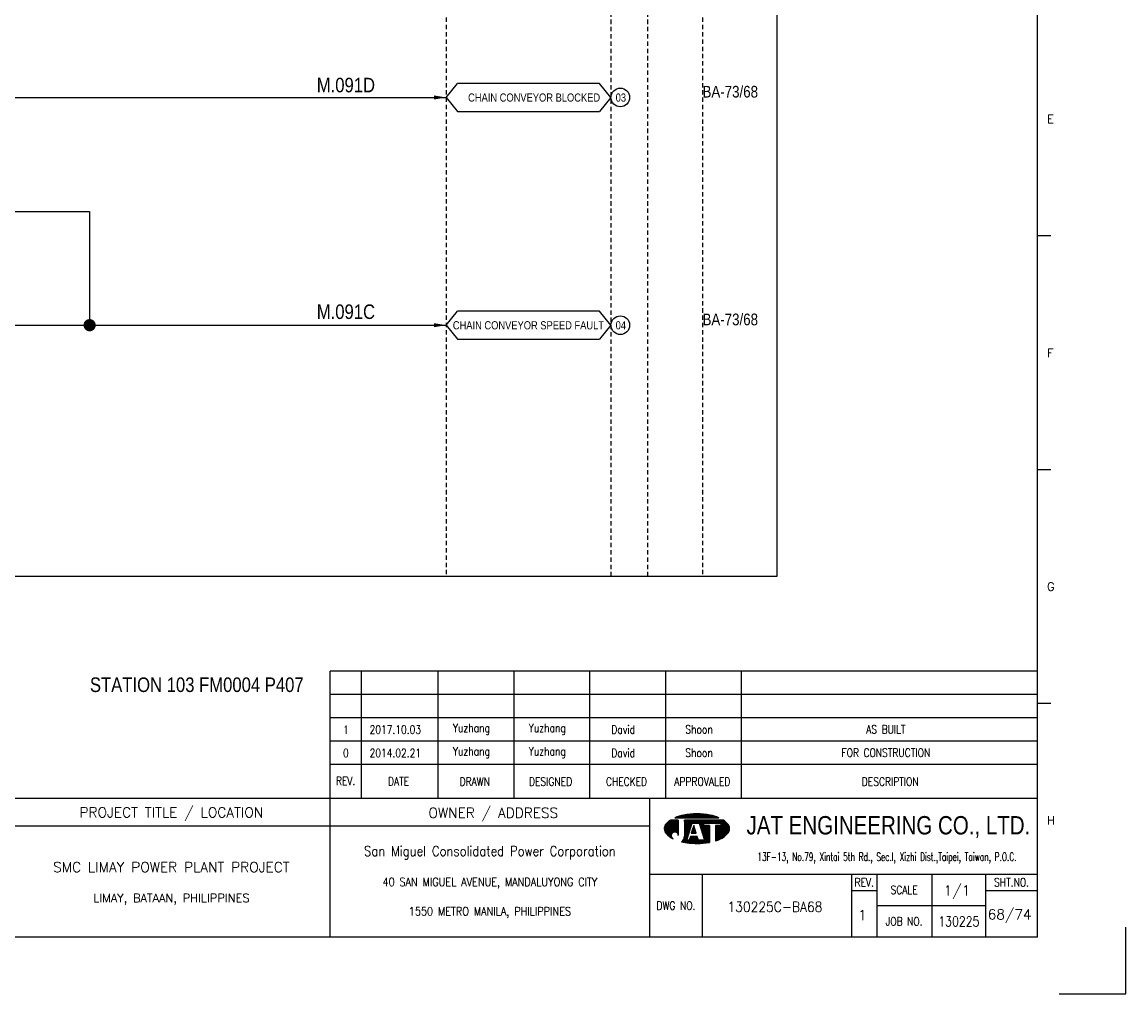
# Model space of a CAD drawing. Extents: x 2381 to 3347, y -179 to 503.
# Tile 3 of 4: x 2967 to 3347, y -179 to 155. Entities that reach past the tile are written whole.
import ezdxf
from ezdxf.enums import TextEntityAlignment as Align

# ---------------------------------------------------------------- set-up
doc = ezdxf.new("R2010")
doc.units = 0
doc.header["$MEASUREMENT"] = 0
doc.linetypes.add('HIDDEN', pattern=[4, 1.5, -1, 1.5])
doc.layers.get('0').update_dxf_attribs({"linetype": 'CONTINUOUS'})
doc.layers.get('Defpoints').update_dxf_attribs({"linetype": 'CONTINUOUS'})
for name, color, linetype in [('B_DIM', 7, 'CONTINUOUS'), ('CON', 4, 'CONTINUOUS'), ('DCS', 7, 'CONTINUOUS'), ('HID', 2, 'HIDDEN'), ('T', 2, 'CONTINUOUS'), ('TEXT', 7, 'CONTINUOUS'), ('圖框CON', 4, 'CONTINUOUS'), ('框線', 6, 'CONTINUOUS')]:
    doc.layers.add(name, color=color, linetype=linetype)
doc.styles.add('AEH', font='simplex', dxfattribs={"width": 0.8, "bigfont": 'ae'})
doc.styles.add('DAYUKP', font='complex', dxfattribs={"bigfont": 'DAYUKP.SHX'})
doc.styles.add('E2', font='simplex.shx', dxfattribs={"height": 2})
doc.styles.add('E3', font='simplex.shx', dxfattribs={"height": 3})
doc.styles.add('ROMANS', font='romans', dxfattribs={"width": 0.8})
doc.styles.add('style3', font='ARIALN.TTF')
doc.styles.add('WMF-Arial0', font='arial.ttf')

# ---------------------------------------------------------------- blocks, each defined once
blk = doc.blocks.new('LEADER')
at = {"layer": 'CON'}
blk.add_solid([(0.85, -0.57), (0.85, -1.57), (3.85, -1.07)], dxfattribs=at)
blk = doc.blocks.new('1880-TITLE_BLK')
at = {"layer": 'TEXT', "color": 2, "linetype": 'Continuous', "style": 'E3'}
for tag, p in [('SCALE', (790.95, 31.17)), ('DWG_NO', (736.41, 26.44)), ('REV', (762.59, 23.97)), ('SHT_NO', (806.74, 23.97))]:
    blk.add_attdef(tag, text='', height=3, dxfattribs=at).set_placement(p, align=Align.MIDDLE)
at = {"layer": 'TEXT', "linetype": 'Continuous', "style": 'E2', "width": 0.6}
for tag, p in [('REV_DATE', (418.65, 19.76)), ('APPR_DATE', (492.93, 19.76))]:
    blk.add_attdef(tag, text='', height=2, dxfattribs=at).set_placement(p, align=Align.MIDDLE_LEFT)
blk = doc.blocks.new('1')
at = {"layer": 'B_DIM'}
for p, q in [((2181.53, 118.11), (1938.08, 118.11)), ((1938.08, 74.29), (1938.08, 118.11)), ((1948.92, 74.29), (1948.92, 118.11)), ((1975.28, 74.29), (1975.28, 118.11)), ((2001.39, 74.29), (2001.39, 118.11)), ((2027.5, 74.29), (2027.5, 118.11)), ((2053.62, 74.29), (2053.62, 118.11)), ((2079.73, 74.29), (2079.73, 118.11)), ((2181.53, 110.07), (1938.08, 110.07)), ((1938.08, 77.93), (1938.08, 104.33)), ((2181.53, 102.03), (1938.08, 102.03)), ((2181.53, 93.99), (1938.08, 93.99)), ((2181.53, 85.95), (1938.08, 85.95))]:
    blk.add_line(p, q, dxfattribs=at)
at = {"layer": 'Defpoints'}
blk.add_lwpolyline([(2189, 7.08), (2211.97, 7.08), (2211.97, 30.05)], dxfattribs=at)
at = {"layer": 'T', "color": 0, "lineweight": -3}
for p, q in [((2058.27, 67.67), (2059.03, 68.43)), ((2058.49, 67.67), (2059.32, 68.49)), ((2058.72, 67.67), (2059.6, 68.55)), ((2058.94, 67.67), (2059.87, 68.6)), ((2059.16, 67.67), (2060.14, 68.65)), ((2059.38, 67.67), (2060.41, 68.7)), ((2059.6, 67.67), (2060.67, 68.74)), ((2059.82, 67.67), (2060.93, 68.77)), ((2060.05, 67.67), (2061.18, 68.81)), ((2060.27, 67.67), (2061.44, 68.84)), ((2060.49, 67.67), (2061.69, 68.87)), ((2060.71, 67.67), (2061.93, 68.89)), ((2060.93, 67.67), (2062.18, 68.91)), ((2061.15, 67.67), (2062.42, 68.93)), ((2061.38, 67.67), (2062.66, 68.95)), ((2061.6, 67.67), (2062.89, 68.97)), ((2061.82, 67.67), (2063.13, 68.98)), ((2062.04, 67.67), (2063.36, 68.99)), ((2062.26, 67.67), (2063.59, 69)), ((2062.48, 67.67), (2063.82, 69)), ((2062.71, 67.67), (2064.04, 69.01)), ((2062.93, 67.67), (2064.27, 69.01)), ((2063.15, 67.67), (2064.49, 69.01)), ((2063.37, 67.67), (2064.71, 69.01)), ((2063.59, 67.67), (2064.92, 69)), ((2063.81, 67.67), (2065.14, 69)), ((2064.04, 67.67), (2065.35, 68.99)), ((2064.26, 67.67), (2065.56, 68.98)), ((2064.48, 67.67), (2065.78, 68.97)), ((2064.7, 67.67), (2065.98, 68.95)), ((2064.92, 67.67), (2066.19, 68.94)), ((2065.14, 67.67), (2066.4, 68.92)), ((2065.37, 67.67), (2066.6, 68.9)), ((2065.59, 67.67), (2066.8, 68.88)), ((2065.81, 67.67), (2067, 68.86)), ((2066.03, 67.67), (2067.2, 68.84)), ((2066.25, 67.67), (2067.4, 68.82)), ((2066.47, 67.67), (2067.6, 68.79)), ((2066.7, 67.67), (2067.79, 68.77)), ((2066.92, 67.67), (2067.98, 68.74)), ((2067.14, 67.67), (2068.18, 68.71)), ((2067.36, 67.67), (2068.37, 68.68)), ((2067.58, 67.67), (2068.56, 68.64)), ((2067.81, 67.67), (2068.75, 68.61)), ((2068.03, 67.67), (2068.93, 68.58)), ((2068.25, 67.67), (2069.12, 68.54)), ((2068.47, 67.67), (2069.3, 68.5)), ((2068.69, 67.67), (2069.48, 68.46)), ((2068.91, 67.67), (2069.66, 68.42)), ((2053.09, 63.82), (2056.14, 66.87)), ((2053.09, 64.04), (2055.92, 66.87)), ((2053.11, 63.62), (2056.36, 66.87)), ((2053.12, 64.29), (2055.7, 66.87)), ((2053.14, 63.43), (2056.58, 66.87)), ((2053.18, 63.25), (2056.8, 66.87)), ((2053.18, 64.57), (2055.47, 66.87)), ((2053.24, 63.08), (2057.03, 66.87)), ((2053.29, 64.91), (2055.25, 66.87)), ((2053.3, 62.92), (2057.25, 66.87)), ((2053.37, 62.77), (2057.47, 66.87)), ((2053.45, 62.63), (2057.69, 66.87)), ((2053.54, 62.5), (2057.91, 66.86)), ((2053.61, 65.45), (2054.47, 66.31)), ((2053.64, 62.37), (2057.91, 66.64)), ((2053.74, 62.25), (2057.91, 66.42)), ((2053.84, 62.14), (2057.91, 66.2)), ((2053.95, 62.02), (2057.91, 65.98)), ((2054.07, 61.91), (2057.91, 65.75)), ((2054.18, 61.8), (2057.91, 65.53)), ((2054.29, 61.7), (2057.91, 65.31)), ((2054.41, 61.59), (2057.91, 65.09)), ((2054.53, 61.49), (2057.91, 64.87)), ((2054.65, 61.39), (2057.91, 64.65)), ((2056.94, 67.67), (2057.09, 67.82)), ((2057.16, 67.67), (2057.44, 67.95)), ((2057.39, 67.67), (2057.78, 68.07)), ((2057.61, 67.67), (2058.11, 68.18)), ((2057.83, 67.67), (2058.43, 68.27)), ((2058.05, 67.67), (2058.73, 68.35)), ((2060.05, 63.24), (2063.68, 66.87)), ((2060.05, 63.46), (2063.46, 66.87)), ((2060.05, 63.68), (2063.23, 66.87)), ((2060.05, 63.9), (2063.01, 66.87)), ((2060.05, 64.13), (2062.79, 66.87)), ((2060.05, 64.35), (2062.57, 66.87)), ((2060.05, 64.57), (2062.35, 66.87)), ((2060.05, 64.79), (2062.13, 66.87)), ((2060.05, 65.01), (2061.9, 66.87)), ((2060.05, 65.23), (2061.68, 66.87)), ((2060.05, 65.46), (2061.46, 66.87)), ((2060.05, 66.12), (2060.79, 66.87)), ((2060.05, 66.34), (2060.57, 66.87)), ((2060.05, 66.56), (2060.35, 66.87)), ((2060.05, 66.79), (2060.13, 66.87)), ((2060.05, 65.68), (2061.24, 66.87)), ((2060.05, 65.9), (2061.02, 66.87)), ((2060.05, 63.02), (2062.67, 65.64)), ((2060.05, 62.8), (2062.57, 65.32)), ((2060.05, 62.57), (2062.47, 64.99)), ((2060.05, 62.35), (2062.36, 64.67)), ((2062.83, 65.8), (2063.9, 66.87)), ((2063.01, 64.2), (2063.39, 64.58)), ((2063.05, 65.8), (2064.12, 66.87)), ((2063.11, 64.53), (2063.33, 64.75)), ((2063.21, 64.85), (2063.28, 64.92)), ((2063.27, 65.8), (2064.34, 66.87)), ((2063.49, 65.8), (2064.56, 66.87)), ((2063.72, 65.8), (2064.79, 66.87)), ((2063.94, 65.8), (2065.01, 66.87)), ((2064.16, 65.8), (2065.23, 66.87)), ((2064.38, 65.8), (2065.45, 66.87)), ((2064.6, 65.8), (2065.67, 66.87)), ((2064.82, 65.8), (2065.89, 66.87)), ((2065.05, 65.8), (2066.12, 66.87)), ((2065.16, 65.69), (2066.34, 66.87)), ((2065.22, 65.53), (2066.56, 66.87)), ((2065.27, 65.36), (2066.78, 66.87)), ((2065.32, 65.19), (2067, 66.87)), ((2065.38, 65.02), (2067.22, 66.87)), ((2065.43, 64.85), (2067.45, 66.87)), ((2065.48, 64.69), (2067.67, 66.87)), ((2065.54, 64.52), (2066.74, 65.71)), ((2065.59, 64.35), (2066.74, 65.49)), ((2065.65, 64.18), (2066.74, 65.27)), ((2065.7, 64.01), (2066.74, 65.05)), ((2065.75, 63.84), (2066.9, 65)), ((2065.81, 63.68), (2067.12, 65)), ((2065.86, 63.51), (2067.35, 65)), ((2065.91, 63.34), (2067.57, 65)), ((2065.97, 63.17), (2067.79, 65)), ((2066.02, 63), (2068.01, 65)), ((2066.07, 62.84), (2068.23, 65)), ((2066.13, 62.67), (2068.46, 65)), ((2066.18, 62.5), (2068.61, 64.93)), ((2066.23, 62.33), (2068.61, 64.71)), ((2066.82, 65.8), (2067.89, 66.87)), ((2067.04, 65.8), (2068.11, 66.87)), ((2067.26, 65.8), (2068.33, 66.87)), ((2067.48, 65.8), (2068.55, 66.87)), ((2067.71, 65.8), (2068.78, 66.87)), ((2067.93, 65.8), (2069, 66.87)), ((2068.15, 65.8), (2069.22, 66.87)), ((2068.37, 65.8), (2069.44, 66.87)), ((2068.59, 65.8), (2069.66, 66.87)), ((2068.81, 65.8), (2069.88, 66.87)), ((2069.04, 65.8), (2070.11, 66.87)), ((2069.14, 67.67), (2069.84, 68.37)), ((2069.26, 65.8), (2070.33, 66.87)), ((2069.36, 67.67), (2070.01, 68.33)), ((2069.48, 65.8), (2070.55, 66.87)), ((2069.58, 67.67), (2070.19, 68.28)), ((2069.7, 65.8), (2070.77, 66.87)), ((2069.8, 67.67), (2070.36, 68.23)), ((2069.92, 65.8), (2070.99, 66.87)), ((2070.02, 67.67), (2070.53, 68.18)), ((2070.14, 65.8), (2071.21, 66.87)), ((2070.24, 67.67), (2070.7, 68.13)), ((2070.37, 65.8), (2071.44, 66.87)), ((2070.47, 67.67), (2070.87, 68.07)), ((2070.59, 65.8), (2071.66, 66.87)), ((2070.69, 67.67), (2071.03, 68.02)), ((2070.75, 63.08), (2074.07, 66.4)), ((2070.75, 62.86), (2074.19, 66.3)), ((2070.75, 62.63), (2074.31, 66.2)), ((2070.75, 62.41), (2074.43, 66.09)), ((2070.75, 62.19), (2074.54, 65.98)), ((2070.75, 61.97), (2074.66, 65.87)), ((2070.75, 61.75), (2074.77, 65.76)), ((2070.75, 61.53), (2074.87, 65.65)), ((2070.75, 61.3), (2074.98, 65.53)), ((2070.75, 61.08), (2075.08, 65.41)), ((2070.75, 60.86), (2075.17, 65.28)), ((2070.75, 60.64), (2075.25, 65.14)), ((2070.75, 63.96), (2071.78, 65)), ((2070.75, 63.74), (2072, 65)), ((2070.75, 63.52), (2072.22, 65)), ((2070.75, 63.3), (2072.45, 65)), ((2070.75, 64.41), (2071.34, 65)), ((2070.75, 64.19), (2071.56, 65)), ((2070.75, 64.85), (2070.89, 65)), ((2070.75, 64.63), (2071.12, 65)), ((2070.75, 60.42), (2075.33, 64.99)), ((2070.75, 60.2), (2075.39, 64.84)), ((2070.75, 59.97), (2075.45, 64.67)), ((2070.81, 65.8), (2071.88, 66.87)), ((2070.91, 67.67), (2071.2, 67.96)), ((2071.03, 65.8), (2072.1, 66.87)), ((2071.13, 67.67), (2071.36, 67.9)), ((2071.25, 65.8), (2072.32, 66.87)), ((2071.35, 67.67), (2071.52, 67.84)), ((2071.47, 65.8), (2072.54, 66.87)), ((2071.57, 67.67), (2071.68, 67.77)), ((2071.7, 65.8), (2072.77, 66.87)), ((2071.8, 67.67), (2071.83, 67.71)), ((2071.92, 65.8), (2072.99, 66.87)), ((2072.14, 65.8), (2073.21, 66.87)), ((2072.36, 65.8), (2073.43, 66.87)), ((2072.58, 65.8), (2073.57, 66.78)), ((2072.62, 65.62), (2073.7, 66.69)), ((2072.62, 65.39), (2073.83, 66.6)), ((2072.62, 65.17), (2073.95, 66.5)), ((2054.78, 61.29), (2055.59, 62.11)), ((2054.9, 61.2), (2055.48, 61.77)), ((2055.03, 61.11), (2055.46, 61.53)), ((2055.16, 61.01), (2055.47, 61.33)), ((2055.3, 60.93), (2055.52, 61.15)), ((2055.43, 60.84), (2055.59, 60.99)), ((2055.57, 60.76), (2055.67, 60.85)), ((2056.12, 62.63), (2057.91, 64.42)), ((2056.46, 62.75), (2057.91, 64.2)), ((2056.7, 62.77), (2057.91, 63.98)), ((2056.9, 62.75), (2057.91, 63.76)), ((2057.08, 62.71), (2057.91, 63.54)), ((2057.23, 62.64), (2057.91, 63.32)), ((2057.37, 62.56), (2057.91, 63.09)), ((2057.5, 62.46), (2057.91, 62.87)), ((2057.61, 62.35), (2057.91, 62.65)), ((2057.7, 62.23), (2057.91, 62.43)), ((2057.79, 62.09), (2057.91, 62.21)), ((2057.85, 61.93), (2057.91, 61.99)), ((2057.89, 61.75), (2057.91, 61.76)), ((2057.91, 61.54), (2057.91, 61.55)), ((2059.09, 59.4), (2061.43, 61.74)), ((2059.28, 59.36), (2061.33, 61.42)), ((2059.46, 59.32), (2061.23, 61.09)), ((2059.86, 60.39), (2061.54, 62.07)), ((2059.98, 60.73), (2061.64, 62.39)), ((2060.03, 61), (2061.74, 62.72)), ((2060.05, 62.13), (2062.26, 64.34)), ((2060.05, 61.91), (2062.16, 64.02)), ((2060.05, 61.69), (2062.05, 63.69)), ((2060.05, 61.46), (2061.95, 63.37)), ((2060.05, 61.24), (2060.05, 61.24)), ((2060.98, 59.07), (2063.16, 61.25)), ((2061.17, 59.04), (2063.38, 61.25)), ((2061.37, 59.02), (2063.6, 61.25)), ((2061.57, 59), (2063.82, 61.25)), ((2061.68, 59.99), (2062.94, 61.25)), ((2061.77, 58.97), (2064.04, 61.25)), ((2061.78, 60.32), (2062.71, 61.25)), ((2061.88, 60.64), (2062.49, 61.25)), ((2061.97, 58.95), (2064.27, 61.25)), ((2061.99, 60.96), (2062.27, 61.25)), ((2062.17, 58.94), (2064.45, 61.21)), ((2062.38, 58.92), (2064.51, 61.05)), ((2062.45, 62.32), (2063.71, 63.57)), ((2062.5, 62.58), (2063.65, 63.74)), ((2062.58, 58.9), (2064.56, 60.88)), ((2062.6, 62.91), (2063.6, 63.91)), ((2062.68, 62.32), (2063.76, 63.4)), ((2062.7, 63.23), (2063.55, 64.08)), ((2062.8, 63.56), (2063.49, 64.25)), ((2062.9, 62.32), (2063.81, 63.24)), ((2062.91, 63.88), (2063.44, 64.42)), ((2063.12, 62.32), (2063.87, 63.07)), ((2063.34, 62.32), (2063.92, 62.9)), ((2063.56, 62.32), (2063.97, 62.73)), ((2063.78, 62.32), (2064.03, 62.56)), ((2064.01, 62.32), (2064.08, 62.39)), ((2066.14, 58.91), (2068.61, 61.38)), ((2066.29, 62.16), (2068.61, 64.48)), ((2066.34, 61.99), (2068.61, 64.26)), ((2066.38, 58.93), (2068.61, 61.16)), ((2066.39, 61.83), (2068.61, 64.04)), ((2066.45, 61.66), (2068.61, 63.82)), ((2066.5, 61.49), (2068.61, 63.6)), ((2066.56, 61.32), (2068.61, 63.38)), ((2066.61, 61.15), (2068.61, 63.15)), ((2066.62, 58.95), (2068.61, 60.94)), ((2066.66, 60.99), (2068.61, 62.93)), ((2066.72, 60.82), (2068.61, 62.71)), ((2066.77, 60.65), (2068.61, 62.49)), ((2066.82, 60.48), (2068.61, 62.27)), ((2066.88, 60.31), (2068.61, 62.05)), ((2066.93, 60.14), (2068.61, 61.82)), ((2066.98, 59.98), (2068.61, 61.6)), ((2070.75, 59.75), (2075.5, 64.5)), ((2071.07, 59.85), (2075.53, 64.32)), ((2071.42, 59.97), (2075.56, 64.12)), ((2071.78, 60.12), (2075.57, 63.9)), ((2072.17, 60.28), (2075.55, 63.67)), ((2072.59, 60.48), (2075.51, 63.4)), ((2073.08, 60.75), (2075.42, 63.1)), ((2073.74, 61.19), (2075.24, 62.69)), ((2055.71, 60.67), (2055.76, 60.73)), ((2055.85, 60.59), (2055.88, 60.62)), ((2056, 60.52), (2056, 60.52)), ((2056.14, 60.44), (2056.14, 60.44)), ((2059.64, 59.29), (2061.12, 60.77)), ((2059.83, 59.25), (2061.02, 60.44)), ((2060.02, 59.22), (2060.92, 60.12)), ((2060.21, 59.19), (2060.93, 59.91)), ((2060.4, 59.16), (2061.15, 59.91)), ((2060.59, 59.13), (2061.38, 59.91)), ((2060.78, 59.1), (2061.6, 59.91)), ((2062.79, 58.89), (2064.61, 60.71)), ((2063, 58.88), (2064.67, 60.54)), ((2063.21, 58.87), (2064.72, 60.37)), ((2063.43, 58.86), (2064.77, 60.2)), ((2063.64, 58.85), (2064.82, 60.03)), ((2063.86, 58.85), (2064.92, 59.91)), ((2064.08, 58.84), (2065.15, 59.91)), ((2064.3, 58.84), (2065.37, 59.91)), ((2064.52, 58.84), (2065.59, 59.91)), ((2064.74, 58.85), (2065.81, 59.91)), ((2064.97, 58.85), (2066.03, 59.91)), ((2065.2, 58.86), (2066.25, 59.91)), ((2065.43, 58.87), (2066.48, 59.91)), ((2065.66, 58.88), (2066.7, 59.91)), ((2065.9, 58.89), (2066.92, 59.91)), ((2066.87, 58.97), (2068.61, 60.72)), ((2067.11, 59), (2068.61, 60.49)), ((2067.37, 59.03), (2068.61, 60.27)), ((2067.62, 59.06), (2068.61, 60.05)), ((2067.88, 59.1), (2068.61, 59.83)), ((2068.14, 59.14), (2068.61, 59.61)), ((2068.4, 59.18), (2068.61, 59.38))]:
    blk.add_line(p, q, dxfattribs=at)
at = {"layer": 'T', "lineweight": -3}
for p, q in [((2057.91, 66.87), (2055.21, 66.87)), ((2056.73, 67.67), (2071.93, 67.67)), ((2057.91, 66.87), (2057.91, 61.52)), ((2073.45, 66.87), (2060.05, 66.87)), ((2060.05, 66.33), (2060.05, 66.87)), ((2060.05, 66.87), (2060.05, 61.23)), ((2060.85, 59.91), (2062.72, 65.8)), ((2063.26, 65), (2062.41, 62.32)), ((2062.72, 65.8), (2065.13, 65.8)), ((2064.1, 62.32), (2063.26, 65)), ((2063.79, 65.8), (2065.13, 65.8)), ((2065.13, 65.8), (2067, 59.91)), ((2066.74, 65.8), (2072.62, 65.8)), ((2066.74, 65), (2066.74, 65.8)), ((2068.61, 65), (2066.74, 65)), ((2068.61, 65), (2068.61, 59.21)), ((2072.62, 65), (2070.75, 65)), ((2070.75, 65), (2070.75, 59.74)), ((2072.62, 65.8), (2072.62, 65)), ((2061.8, 63.05), (2060.05, 61.24)), ((2062.08, 61.25), (2061.65, 59.91)), ((2064.44, 61.25), (2062.08, 61.25)), ((2062.41, 62.32), (2064.1, 62.32)), ((2064.86, 59.91), (2064.44, 61.25)), ((2061.65, 59.91), (2060.85, 59.91)), ((2067, 59.91), (2064.86, 59.91))]:
    blk.add_line(p, q, dxfattribs=at)
for centre, major_axis, start_param, end_param in [((2062.5, 54), (-10.49, 10.49), 5.683021, 5.897183), ((2064.33, 44.23), (-17.52, 17.52), 5.497787, 5.683021), ((2064.33, 44.23), (17.52, 17.52), 0.600164, 0.785398), ((2066.16, 54), (10.49, 10.49), 0.386002, 0.600164), ((2055.58, 63.92), (1.76, 1.76), 1.614811, 2.356194), ((2059.72, 60.14), (-5.73, 5.73), 6.088179, 6.3272), ((2068.93, 60.14), (-5.73, 5.73), 4.668374, 4.907395), ((2073.07, 63.92), (-1.76, 1.76), 3.926991, 4.668374), ((2055.58, 63.92), (-1.76, 1.76), 0.785398, 1.526782), ((2059.72, 67.71), (5.73, 5.73), 3.097578, 3.478972), ((2056.68, 61.54), (-0.868, 0.868), 3.906164, 8.245601), ((2057.88, 61.28), (1.53, 1.53), 4.470635, 5.546585), ((2068.93, 67.71), (-5.73, 5.73), 2.781027, 3.185607), ((2073.07, 63.92), (1.76, 1.76), 4.756403, 5.497787), ((2064.33, 83.62), (17.52, 17.52), 3.710226, 3.926991), ((2064.33, 83.62), (17.52, 17.52), 3.926991, 4.100643), ((2066.16, 73.85), (-10.49, 10.49), 2.670765, 2.781027)]:
    blk.add_ellipse(centre, major_axis=major_axis, ratio=1, start_param=start_param, end_param=end_param, dxfattribs=at)
at = {"layer": '圖框CON'}
for p, q in [((2186.14, 267.8), (2181.53, 267.8)), ((2186.14, 187.4), (2181.53, 187.4)), ((2186.14, 107), (2181.53, 107)), ((2048.1, 48.3), (2181.53, 48.3)), ((2066.14, 48.3), (2066.14, 26.6)), ((2117.55, 48.3), (2117.55, 26.6)), ((2126.28, 48.3), (2126.28, 26.6)), ((2145.25, 26.6), (2145.25, 48.3)), ((2163.72, 26.6), (2163.72, 48.3)), ((2117.55, 42.62), (2126.28, 42.62)), ((2163.72, 42.62), (2181.53, 42.62)), ((2126.28, 37.45), (2163.72, 37.45))]:
    blk.add_line(p, q, dxfattribs=at)
for points in [[(1938.08, 26.6), (1938.08, 74.29)], [(2048.1, 26.6), (2048.1, 74.29)], [(2048.1, 64.75), (1828.89, 64.75)]]:
    blk.add_lwpolyline(points, dxfattribs=at)
at = {"layer": '框線'}
for p, q in [((2181.53, 26.6), (2181.53, 669.81)), ((2181.53, 74.29), (1308.62, 74.29)), ((2181.53, 26.6), (1308.62, 26.6))]:
    blk.add_line(p, q, dxfattribs=at)
at = {"style": 'DAYUKP'}
for s, p in [('E', (2184.79, 307.99)), ('F', (2184.79, 227.59)), ('G', (2184.79, 147.19)), ('H', (2184.79, 66.79))]:
    blk.add_text(s, height=2.87, dxfattribs=at).set_placement(p, align=Align.MIDDLE_LEFT)
at = {"style": 'WMF-Arial0', "width": 0.8}
blk.add_text('JAT ENGINEERING CO., LTD.', height=6.3172, dxfattribs=at).set_placement((2130.24, 64.55), align=Align.MIDDLE)
at = {"color": 2, "ltscale": 500, "style": 'ROMANS', "width": 0.85}
blk.add_text('San Miguel Consolidated Power Corporation', height=3.4457, dxfattribs=at).set_placement((1993.09, 56.23), align=Align.MIDDLE_CENTER)
at = {"color": 2, "ltscale": 500, "style": 'ROMANS'}
for s, height, p in [('SMC LIMAY POWER PLANT PROJECT', 3.4457, (1883.48, 50.7)), ('LIMAY, BATAAN, PHILIPPINES', 2.8714, (1883.48, 40.08))]:
    blk.add_text(s, height=height, dxfattribs=at).set_placement(p, align=Align.MIDDLE_CENTER)
at = {"color": 4, "ltscale": 500, "style": 'ROMANS', "width": 0.85}
for s, p in [('40 SAN MIGUEL AVENUE, MANDALUYONG CITY', (1993.09, 45.61)), ('1550 METRO MANILA, PHILIPPINES', (1993.09, 35.51))]:
    blk.add_text(s, height=2.8714, dxfattribs=at).set_placement(p, align=Align.MIDDLE_CENTER)
at = {"layer": 'B_DIM', "style": 'AEH', "width": 0.8}
for s, height, p in [('REV.', 2.871, (1943.45, 80.37)), ('DATE', 2.871, (1961.68, 80.21)), ('DRAWN', 2.871, (1987.87, 80.12)), ('DESIGNED', 2.871, (2013.98, 80.12)), ('CHECKED', 2.871, (2040.1, 80.12)), ('APPROVALED', 2.871, (2066.21, 80.12)), ('DESCRIPTION', 2.8714, (2130.87, 80.12))]:
    blk.add_text(s, height=height, dxfattribs=at).set_placement(p, align=Align.MIDDLE)
at = {"layer": 'HID', "ltscale": 500, "style": 'ROMANS'}
for s, p in [('PROJECT TITLE / LOCATION', (1883.48, 69.28)), ('OWNER / ADDRESS', (1994.25, 69.12))]:
    blk.add_text(s, height=3.4457, dxfattribs=at).set_placement(p, align=Align.MIDDLE)
at = {"layer": 'HID', "color": 7, "style": 'ROMANS', "width": 0.8}
for s, p in [('REV.', (2121.92, 45.46)), ('SHT.NO.', (2172.62, 45.46)), ('SCALE', (2135.64, 42.87)), ('DWG NO.', (2057.12, 37.45)), ('JOB NO.', (2135.64, 32.03))]:
    blk.add_text(s, height=2.871, dxfattribs=at).set_placement(p, align=Align.MIDDLE)
at = {"layer": 'T', "color": 2, "ltscale": 500, "style": 'ROMANS', "width": 0.65}
blk.add_text('13F-13, No.79, Xintai 5th Rd., Sec.I, Xizhi Dist.,Taipei, Taiwan, P.O.C.', height=2.8714, dxfattribs=at).set_placement((2129.74, 52.81), align=Align.CENTER)

msp = doc.modelspace()

# ---------------------------------------------------------------- linework, layer by layer
at = {"layer": 'CON', "color": 6}
for p, q in [((3113, 128.96), (3116.9, 133.77)), ((3165.8, 133.77), (3116.9, 133.77)), ((3169.7, 128.96), (3165.8, 133.77)), ((3113, 128.96), (3116.9, 124.14)), ((3169.7, 128.96), (3165.8, 124.14)), ((3116.9, 124.14), (3165.8, 124.14)), ((3113, 50.61), (3116.9, 55.43)), ((3165.8, 55.43), (3116.9, 55.43)), ((3169.7, 50.61), (3165.8, 55.43)), ((3113, 50.61), (3116.9, 45.8)), ((3169.7, 50.61), (3165.8, 45.8)), ((3116.9, 45.8), (3165.8, 45.8))]:
    msp.add_line(p, q, dxfattribs=at)
at = {"layer": 'CON'}
for p, q in [((2933.39, 128.96), (3113, 128.96)), ((2807.24, 89.76), (2990.28, 89.76)), ((2990.28, 89.76), (2990.28, 50.61)), ((2951.19, 50.61), (3113, 50.61))]:
    msp.add_line(p, q, dxfattribs=at)
msp.add_lwpolyline([(2512.75, 463.92), (3226.75, 463.92), (3226.75, -35.88), (2512.75, -35.88)], close=True, dxfattribs=at)
at = {"layer": 'CON', "const_width": 2.1}
msp.add_lwpolyline([(2989.23, 50.61, 1), (2991.33, 50.61, 1)], format="xyb", close=True, dxfattribs=at)
at = {"layer": 'CON'}
for centre in [(3172.91, 128.96), (3172.91, 50.61)]:
    msp.add_circle(centre, 3.21, dxfattribs=at)
at = {"layer": 'HID'}
for p, q in [((3113, 463.92), (3113, -35.88)), ((3201.2, 463.92), (3201.2, -35.88)), ((3169.7, 463.22), (3169.7, -35.88)), ((3182.3, 463.22), (3182.3, -35.88))]:
    msp.add_line(p, q, dxfattribs=at)

# ---------------------------------------------------------------- block references
msp.add_blockref('1', (1134.94, -186.5))
at = {"layer": 'CON', "xscale": 1.4, "yscale": 1.4, "zscale": 1.4}
for p in [(3107.61, 130.45), (3107.61, 52.11)]:
    msp.add_blockref('LEADER', p, dxfattribs=at)
at = {"layer": 'TEXT', "color": 0}
ref = msp.add_blockref('1880-TITLE_BLK', (2380.29, -179.84), dxfattribs=dict(at, xscale=1.148576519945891, yscale=1.148576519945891, zscale=1.148576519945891))
ref.add_attrib('DWG_NO', '130225C-BA68', dxfattribs={"color": 2, "linetype": 'Continuous', "height": 3.4457, "style": 'E3', "width": 0.9}).set_placement((3226.12, -149.47), align=Align.MIDDLE)
ref.add_attrib('REV', '1', dxfattribs={"color": 2, "linetype": 'Continuous', "height": 3.45, "style": 'E3'}).set_placement((3256.19, -152.31), align=Align.MIDDLE)
ref.add_attrib('SCALE', '1/1', dxfattribs={"color": 2, "linetype": 'Continuous', "height": 3.446, "style": 'E3'}).set_placement((3288.75, -144.05), align=Align.MIDDLE)
ref.add_attrib('SHT_NO', '68/74', dxfattribs={"color": 2, "linetype": 'Continuous', "height": 3.446, "style": 'E3'}).set_placement((3306.9, -152.31), align=Align.MIDDLE)

# ---------------------------------------------------------------- texts
at = {"layer": 'CON', "style": 'style3'}
for p in [(3201.2, 128.93), (3201.2, 50.59)]:
    msp.add_text('BA-73/68', height=4, dxfattribs=at).set_placement(p)
for s, p in [('CHAIN CONVEYOR BLOCKED', (3120.53, 126.68)), ('03', (3171.31, 126.68)), ('CHAIN CONVEYOR SPEED FAULT', (3115.27, 48.34)), ('04', (3171.31, 48.33))]:
    msp.add_text(s, height=2.8, dxfattribs=at).set_placement(p, align=Align.BOTTOM_LEFT)
at = {"layer": 'DCS', "linetype": 'ByBlock', "style": 'style3'}
for s, p in [('M.091D', (3068.45, 130.72)), ('M.091C', (3068.45, 52.75)), ('STATION 103 FM0004 P407', (2990.39, -75.57))]:
    msp.add_text(s, height=5, dxfattribs=at).set_placement(p)
at = {"layer": 'T', "style": 'AEH', "width": 0.8}
for s, height, p in [('1', 2.87, (3078.48, -88.53)), ('2017.10.03', 2.871, (3095.48, -88.49)), ('Yuzhang', 2.871, (3121.68, -88.41)), ('Yuzhang', 2.871, (3147.79, -88.41)), ('David', 2.871, (3173.91, -88.41)), ('Shoon', 2.871, (3200.02, -88.41)), ('AS BUILT', 2.871, (3264.29, -88.41)), ('0', 2.87, (3078.48, -96.57)), ('2014.02.21', 2.871, (3095.48, -96.53)), ('Yuzhang', 2.871, (3121.68, -96.45)), ('Yuzhang', 2.871, (3147.79, -96.45)), ('David', 2.871, (3173.91, -96.45)), ('Shoon', 2.871, (3200.02, -96.45)), ('FOR CONSTRUCTION', 2.8714, (3264.29, -96.45))]:
    msp.add_text(s, height=height, dxfattribs=at).set_placement(p, align=Align.MIDDLE)
at = {"layer": 'TEXT', "color": 2, "style": 'E3', "width": 0.8}
msp.add_text('130225', height=3.446, dxfattribs=at).set_placement((3289.42, -154.48), align=Align.MIDDLE_CENTER)

doc.saveas('drawing.dxf')
